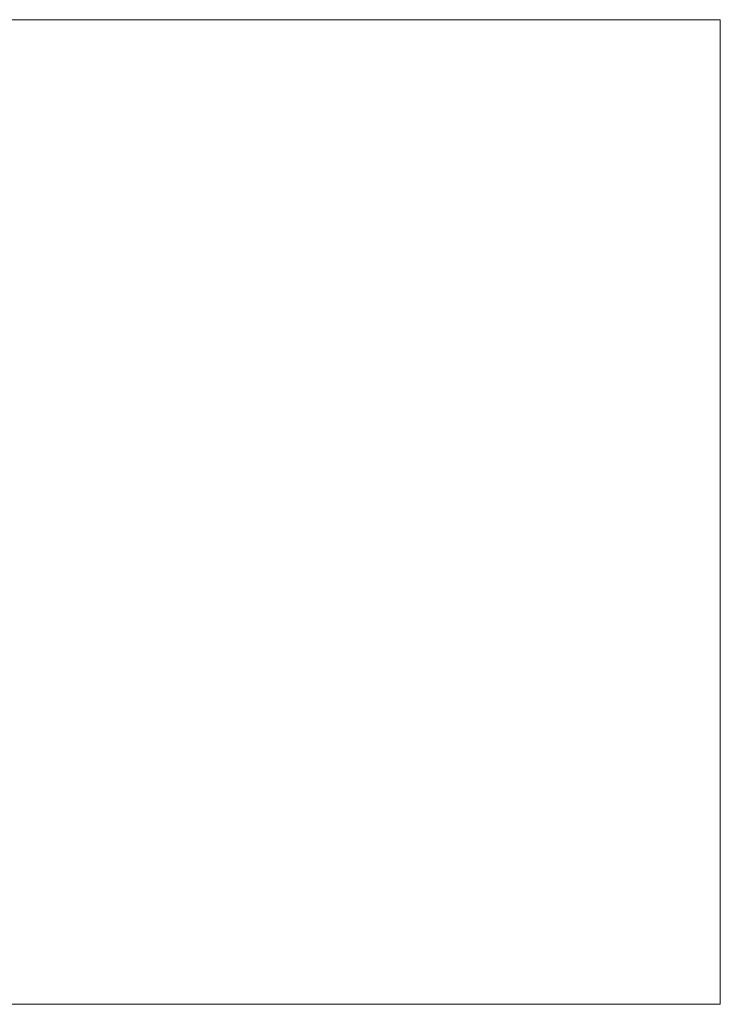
# Model space of a CAD drawing. Header units: millimetres. Extents: x -276 to 275, y -103 to 102.
# Tile 5 of 5: x 129 to 275, y -103 to 102. Entities that reach past the tile are written whole.
import ezdxf

# ---------------------------------------------------------------- set-up
doc = ezdxf.new("R2010")
doc.units = ezdxf.units.MM
doc.layers.add('I-FURN-PNLS', color=30, linetype='Continuous')

msp = doc.modelspace()

# ---------------------------------------------------------------- meshes
at = {"layer": 'I-FURN-PNLS', "lineweight": 9}
mesh = msp.add_polyface(dxfattribs=at)
corners = [(-275.9, 102.09), (-275.9, -103.3), (275.03, -103.3), (275.03, 102.09)]
mesh.append_faces([[corners[k] for k in face] for face in [(0, 1, 2, 3)]])
mesh = msp.add_polyface(dxfattribs=at)
corners = [(275.03, -103.3, -118.52), (-275.9, -103.3, -118.52), (-275.9, 102.09, -118.52), (275.03, 102.09, -118.52)]
mesh.append_faces([[corners[k] for k in face] for face in [(0, 1, 2, 3)]])
mesh = msp.add_polyface(dxfattribs=at)
corners = [(275.03, 102.09), (275.03, 102.09, -118.52), (-275.9, 102.09, -118.52), (-275.9, 102.09)]
mesh.append_faces([[corners[k] for k in face] for face in [(0, 1, 2, 3)]])
mesh = msp.add_polyface(dxfattribs=at)
corners = [(275.03, -103.3), (275.03, -103.3, -118.52), (275.03, 102.09, -118.52), (275.03, 102.09)]
mesh.append_faces([[corners[k] for k in face] for face in [(0, 1, 2, 3)]])
mesh = msp.add_polyface(dxfattribs=at)
corners = [(-275.9, -103.3), (-275.9, -103.3, -118.52), (275.03, -103.3, -118.52), (275.03, -103.3)]
mesh.append_faces([[corners[k] for k in face] for face in [(0, 1, 2, 3)]])

doc.saveas('drawing.dxf')
